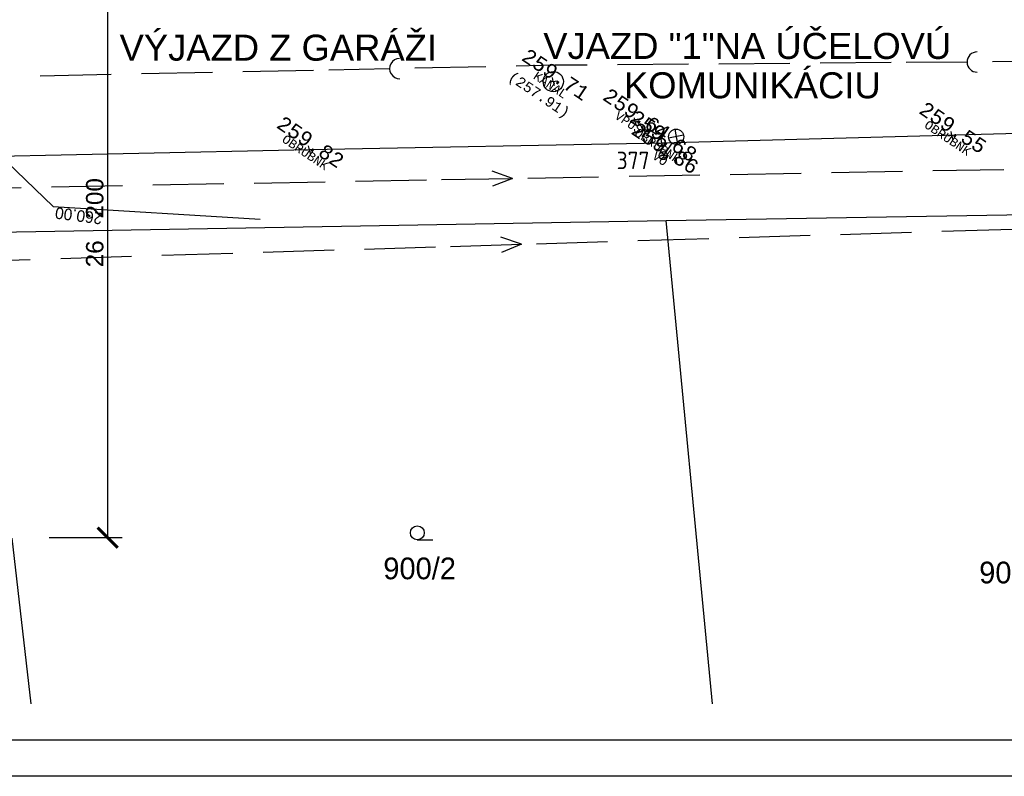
# Model space of a CAD drawing. Extents: x 4743276 to 9726129, y -4307434 to -1665362.
# Tile 38 of 121: x 4868244 to 4902258, y -2115181 to -2089026. Entities that reach past the tile are written whole.
import ezdxf
from ezdxf.enums import TextEntityAlignment as Align

# ---------------------------------------------------------------- set-up
doc = ezdxf.new("R2010")
doc.units = 0
doc.header["$MEASUREMENT"] = 0
doc.layers.get('0').update_dxf_attribs({"linetype": 'CONTINUOUS'})
doc.layers.get('Defpoints').update_dxf_attribs({"color": 61, "linetype": 'CONTINUOUS'})
for name, color, linetype in [('body', 7, 'CONTINUOUS'), ('MÚRY', 1, 'CONTINUOUS'), ('POZEMOK', 8, 'CONTINUOUS'), ('siete', 6, 'CONTINUOUS'), ('TENKÁ', 7, 'CONTINUOUS'), ('Výšky', 64, 'CONTINUOUS'), ('ZARIADOVACIE', 144, 'CONTINUOUS')]:
    doc.layers.add(name, color=color, linetype=linetype)
doc.styles.add('MONOTXT', font='MONOTXT', dxfattribs={"height": 0.2})
doc.styles.get("Standard").update_dxf_attribs({"font": 'TXT', "width": 0.612})
doc.styles.add('Style-Arial', font='arial.ttf')
doc.styles.add('STYLE1', font='isocp.shx')
doc.dimstyles.new('STANDARD 200', dxfattribs={"dimtxt": 600, "dimasz": 700, "dimexe": 10, "dimexo": 200, "dimgap": 100, "dimtad": 1, "dimdsep": 46, "dimlunit": 6, "dimtxsty": 'Style-Arial', "dimblk": 'ARCHTICK', "dimblk1": 'OBLIQUE', "dimblk2": 'ARCHTICK', "dimcen": 2.5, "dimse1": 1, "dimse2": 1, "dimadec": 0, "dimazin": 0, "dimtfac": 1, "dimtmove": 1, "dimatfit": 3, "dimldrblk": 'OBLIQUE', "dimfxl": 1, "dimtolj": 1, "dimtzin": 0, "dimarcsym": 0})

# ---------------------------------------------------------------- blocks, each defined once
blk = doc.blocks.new('_ArchTick')
at = {"color": 0, "linetype": 'ByBlock', "const_width": 0.15}
blk.add_lwpolyline([(-0.5, -0.5), (0.5, 0.5)], dxfattribs=at)
blk = doc.blocks.new('*D42234')
at = {"layer": 'Defpoints', "color": 0}
for p in [(4873354, -2080734), (4871282, -2106934), (4873354, -2106934)]:
    blk.add_point(p, dxfattribs=at)
at = {"layer": 'ZARIADOVACIE', "color": 0, "lineweight": -2}
blk.add_line((4871282, -2080734), (4871282, -2106934), dxfattribs=at)
at = {"layer": 'ZARIADOVACIE', "color": 0, "linetype": 'ByBlock', "lineweight": -2, "xscale": 700, "yscale": 700, "zscale": 700}
for p, rotation in [((4871282, -2080734), 90), ((4871282, -2106934), 270)]:
    blk.add_blockref('_ArchTick', p, dxfattribs=dict(at, rotation=rotation))
at = {"layer": 'ZARIADOVACIE', "color": 0, "insert": (4870839, -2096044), "char_height": 600, "attachment_point": 5, "rotation": 90, "style": 'Style-Arial'}
blk.add_mtext('\\A1;26ﾠ200', dxfattribs=at)
blk = doc.blocks.new('_OBLIQUE')
at = {"color": 0, "linetype": 'ByBlock'}
blk.add_line((-0.5, -0.5), (0.5, 0.5), dxfattribs=at)

msp = doc.modelspace()

# ---------------------------------------------------------------- linework, layer by layer
at = {"layer": 'body', "color": 1, "linetype": 'Continuous'}
for p, q in [((4886677.337, -2091166.768), (4886650.352, -2091027.945)), ((4886677.337, -2091166.768), (4886816.16, -2091139.783)), ((4886677.337, -2091166.768), (4886538.514, -2091193.752)), ((4886677.337, -2091166.768), (4886704.321, -2091305.591)), ((4889509.111, -2092553.325), (4889482.126, -2092414.502)), ((4889509.111, -2092553.325), (4889647.934, -2092526.34)), ((4889509.111, -2092553.325), (4889370.288, -2092580.309)), ((4889509.111, -2092553.325), (4889536.095, -2092692.148)), ((4890427.831, -2093299.662), (4890400.846, -2093160.839)), ((4900443.174, -2093027.671), (4900304.351, -2093054.655)), ((4900443.174, -2093027.671), (4900416.189, -2092888.848)), ((4900443.174, -2093027.671), (4900581.997, -2093000.686)), ((4900443.174, -2093027.671), (4900470.158, -2093166.494)), ((4878251.871, -2093525.574), (4878113.048, -2093552.559)), ((4878251.871, -2093525.574), (4878224.886, -2093386.751)), ((4878251.871, -2093525.574), (4878390.694, -2093498.59)), ((4878251.871, -2093525.574), (4878278.855, -2093664.397)), ((4890427.831, -2093299.662), (4890289.008, -2093326.647)), ((4890427.831, -2093299.662), (4890566.654, -2093272.678)), ((4890427.831, -2093299.662), (4890454.815, -2093438.485)), ((4890480.171, -2093724.575), (4890341.348, -2093751.559)), ((4890480.171, -2093724.575), (4890453.186, -2093585.752)), ((4890480.171, -2093724.575), (4890618.994, -2093697.59)), ((4890480.171, -2093724.575), (4890507.155, -2093863.398))]:
    msp.add_line(p, q, dxfattribs=at)
at = {"layer": 'MÚRY', "linetype": 'Continuous'}
msp.add_line((4867974.846, -2106948.562), (4868628.638, -2112681), dxfattribs=at)
at = {"layer": 'POZEMOK', "linetype": 'Continuous'}
for p, q in [((4890577.573, -2095971.115), (4928320.64, -2095326.579)), ((4890577.573, -2095971.115), (4928320.64, -2095326.579)), ((4852138.278, -2096628.527), (4890577.573, -2095971.115)), ((4892177.457, -2112681), (4890577.573, -2095971.115)), ((4892177.457, -2112681), (4890577.573, -2095971.115))]:
    msp.add_line(p, q, dxfattribs=at)
at = {"layer": 'siete', "color": 47, "linetype": 'Continuous'}
for p, q in [((4904295.336, -2090465.787), (4901845.369, -2090483.875)), ((4878397.649, -2090777.228), (4875947.776, -2090829.154)), ((4881021.993, -2090722.363), (4878922.182, -2090766.753)), ((4884346.461, -2090652.425), (4881896.588, -2090704.351)), ((4891345.956, -2090566.866), (4888895.43, -2090585.783)), ((4894845.76, -2090539.202), (4892396.063, -2090558.679)), ((4898345.565, -2090511.539), (4895895.867, -2090531.015)), ((4900970.833, -2090491.07), (4898870.618, -2090507.445)), ((4871399.48, -2090925.2), (4868950.167, -2090976.297)), ((4874898.979, -2090851.494), (4872449.665, -2090902.591))]:
    msp.add_line(p, q, dxfattribs=at)
at = {"layer": 'siete', "linetype": 'Continuous'}
for p, q in [((4890870.19, -2092813.993), (4890970.883, -2093329.419)), ((4891178.344, -2093021.845), (4890662.729, -2093121.566)), ((4890773.748, -2093289.329), (4890480.171, -2093724.575))]:
    msp.add_line(p, q, dxfattribs=at)
at = {"layer": 'siete', "color": 5, "linetype": 'Continuous'}
for p, q in [((4899790.908, -2094245.055), (4902239.913, -2094199.781)), ((4879843.564, -2094610.041), (4882293.398, -2094565.326)), ((4882818.201, -2094556.239), (4885268.035, -2094511.524)), ((4885268.035, -2094511.524), (4884563.243, -2094261.698)), ((4885268.035, -2094511.524), (4884572.33, -2094786.502)), ((4885792.568, -2094501.048), (4888242.402, -2094456.333)), ((4889292.568, -2094437.33), (4891741.573, -2094392.056)), ((4892791.738, -2094373.052), (4895241.572, -2094328.337)), ((4896290.909, -2094308.774), (4898740.742, -2094264.059)), ((4865846.054, -2094866.593), (4868295.887, -2094821.878)), ((4869346.053, -2094802.875), (4871795.058, -2094757.601)), ((4872845.223, -2094738.597), (4875295.057, -2094693.882)), ((4876344.394, -2094674.319), (4878794.228, -2094629.604)), ((4900095.492, -2096338.231), (4902544.383, -2096262.724)), ((4885577.736, -2096786.671), (4884869.569, -2096545.425)), ((4889600.594, -2096663.099), (4892049.485, -2096587.593)), ((4893099.17, -2096554.996), (4895547.232, -2096478.93)), ((4896596.916, -2096446.334), (4899045.807, -2096370.827)), ((4880155.112, -2096953.982), (4882604.003, -2096878.476)), ((4883128.845, -2096862.178), (4885577.736, -2096786.671)), ((4885577.736, -2096786.671), (4884885.867, -2097070.268)), ((4886102.578, -2096770.373), (4888551.469, -2096694.867)), ((4869660.215, -2097278.851), (4872108.277, -2097202.785)), ((4873157.961, -2097170.188), (4875606.852, -2097094.682)), ((4876656.537, -2097062.085), (4879105.427, -2096986.579)), ((4866162.199, -2097386.125), (4868611.09, -2097310.618))]:
    msp.add_line(p, q, dxfattribs=at)
at = {"layer": 'siete', "color": 47, "linetype": 'Continuous', "flags": 128}
msp.add_lwpolyline([(4887846.152, -2090594.53), (4886731.975, -2090602.925), (4885396.087, -2090630.645)], dxfattribs=at)
at = {"layer": 'siete', "color": 47, "linetype": 'Continuous'}
msp.add_circle((4886677.337, -2091166.768), 350, dxfattribs=at)
at = {"layer": 'siete', "linetype": 'Continuous'}
for centre, radius in [((4890920.535, -2093071.708), 262.5), ((4890480.171, -2093724.575), 140)]:
    msp.add_circle(centre, radius, dxfattribs=at)
at = {"layer": 'siete', "color": 47, "linetype": 'Continuous'}
for centre, start, end in [((4901320.505, -2090488.612), 90.4489472, 270.4489472), ((4881372.133, -2090715.395), 91.2021111, 271.2021111)]:
    msp.add_arc(centre, 350, start, end, dxfattribs=at)
at = {"layer": 'TENKÁ', "ltscale": 0.25}
for p, q in [((4881979.726, -2107004.401), (4882519.726, -2107004.401)), ((4990733.5, -2113931), (4744526.5, -2113931)), ((4991983.5, -2115181), (4743276.5, -2115181))]:
    msp.add_line(p, q, dxfattribs=at)
at = {"layer": 'TENKÁ', "color": 7, "linetype": 'Continuous'}
msp.add_lwpolyline([(4907828.576, -2092827.102), (4890427.831, -2093299.662), (4878251.871, -2093525.574), (4865367.282, -2093800.628), (4855292.021, -2093971.893), (4851858.34, -2094364.632), (4850110.589, -2094927.917), (4847122.5, -2096940.565), (4846112.302, -2098353.801), (4844710.103, -2100949.462)], dxfattribs=at)
at = {"layer": 'TENKÁ', "ltscale": 0.25}
msp.add_circle((4881979.726, -2106764.401), 240, dxfattribs=at)
at = {"layer": 'Výšky', "color": 1, "linetype": 'Continuous'}
msp.add_lwpolyline([(4867811.898, -2093951.419), (4869396.719, -2095485.995), (4876549.811, -2095923.801)], dxfattribs=at)
at = {"layer": 'ZARIADOVACIE', "color": 7}
msp.add_line((4871779, -2106934.048), (4869267.5, -2106934.048), dxfattribs=at)

# ---------------------------------------------------------------- texts
at = {"color": 2, "linetype": 'Continuous', "style": 'MONOTXT'}
for s, p in [('KANAL', (4886665.73, -2091158.939)), ('VPUST', (4889475.949, -2092530.957)), ('OBRUBNK', (4900388.457, -2092990.764)), ('OBRUBNK', (4890373.114, -2093262.756)), ('OBRUBNK', (4878197.154, -2093488.668)), ('VO', (4890452.813, -2093706.121))]:
    msp.add_text(s, height=300, rotation=326, dxfattribs=at).set_placement(p, align=Align.TOP_CENTER)
at = {"layer": 'siete', "linetype": 'Continuous', "style": 'STYLE1'}
msp.add_text('377', height=600, dxfattribs=at).set_placement((4888867.127, -2094192.014))
at = {"layer": 'TENKÁ', "ltscale": 0.25, "style": 'Style-Arial'}
for s, p in [('VÝJAZD Z GARÁŽI ', (4877352.5, -2089543.606)), ('VJAZD "1"NA ÚČELOVÚ ', (4893553, -2089483)), ('KOMUNIKÁCIU', (4893553, -2090844.5))]:
    msp.add_text(s, height=900, dxfattribs=at).set_placement(p, align=Align.TOP_CENTER)
at = {"layer": 'TENKÁ', "ltscale": 0.25}
for s, p in [('900/2', (4880804.959, -2108368.937)), ('901/2', (4901389.529, -2108511.288))]:
    msp.add_text(s, height=750, dxfattribs=at).set_placement(p)
at = {"layer": 'Výšky', "linetype": 'Continuous', "style": 'MONOTXT'}
for s, p in [('259.71', (4886618.475, -2091127.065)), ('259.64', (4889422.062, -2092494.61)), ('259.55', (4900345.347, -2092961.686)), ('259.82', (4878154.044, -2093459.589)), ('259.68', (4890349.901, -2093247.098)), ('259.86', (4890402.241, -2093672.01))]:
    msp.add_text(s, height=500, rotation=326, dxfattribs=at).set_placement(p, align=Align.CENTER)
at = {"layer": 'Výšky', "color": 7, "linetype": 'Continuous', "style": 'MONOTXT'}
msp.add_text('(257.91)', height=350, rotation=326, dxfattribs=at).set_placement((4886169.953, -2091647.174), align=Align.MIDDLE)
at = {"layer": 'Výšky', "color": 5, "linetype": 'Continuous'}
msp.add_text('260.00', height=400, rotation=172.5749417, dxfattribs=at).set_placement((4870308.961, -2095606.569), align=Align.CENTER)

# ---------------------------------------------------------------- dimensions: what is measured, and where the dimension line sits
at = {"layer": 'ZARIADOVACIE', "color": 7}
dim = msp.add_linear_dim(base=(4871282.5, -2106934.048), p1=(4873353.799, -2080734.048), p2=(4873353.799, -2106934.048), angle=90, dimstyle='STANDARD 200', override={"dimtxsty": 'Style-Arial', "dimldrblk": 'OBLIQUE'}, dxfattribs=at)
dim.commit()
dim.dimension.update_dxf_attribs({"geometry": '*D42234', "text_midpoint": (4871245.5, -2096043.5), "dimtype": 160})

doc.saveas('drawing.dxf')
